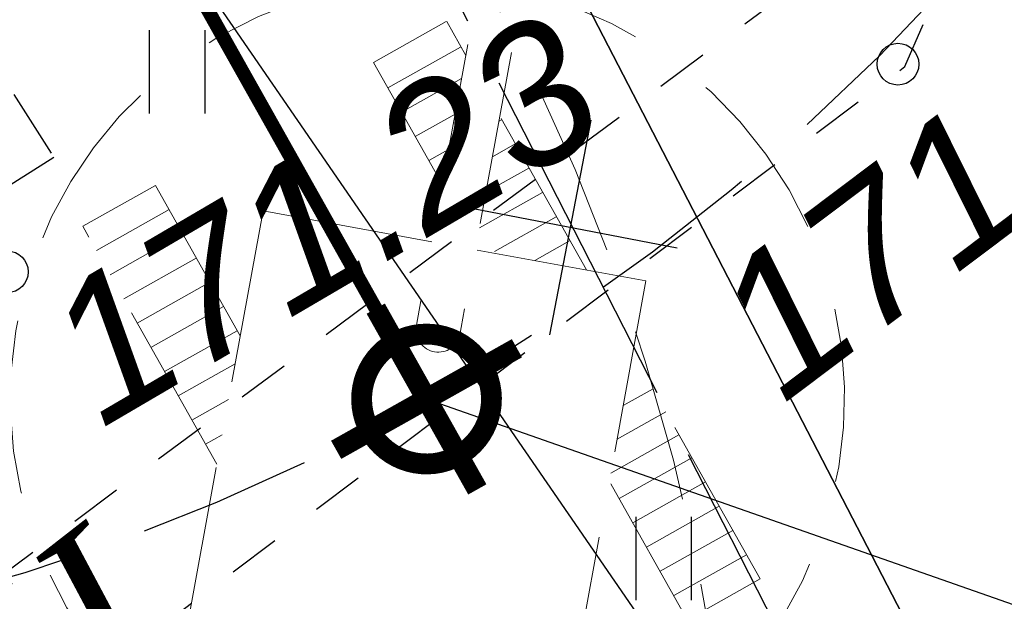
# Model space of a CAD drawing. Header units: metres. Extents: x 2193651 to 2201499, y 493187 to 494493.
# Tile 74 of 76: x 2200209.66 to 2200223.83, y 493770.16 to 493778.53. Entities that reach past the tile are written whole.
import ezdxf

# ---------------------------------------------------------------- set-up
doc = ezdxf.new("R2010")
doc.units = ezdxf.units.M
doc.set_wipeout_variables(frame=1)
for name, pattern in [('1.5_1.5', [1.5, 0.75, -0.75]), ('10_2', [6, 5, -1]), ('2_1', [1.5, 1, -0.5]), ('CENTER', [50.800000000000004, 31.75, -6.35, 6.35, -6.35]), ('H', [0.375, 0.25, -0.125])]:
    doc.linetypes.add(name, pattern=pattern)
for name, color, linetype in [('12492', 7, 'Continuous'), ('contur_line_building', 7, 'Continuous'), ('contur_line_road', 7, 'Continuous'), ('net_electro', 1, 'Continuous'), ('p', 7, 'Continuous'), ('relief_point', 7, 'Continuous'), ('z_text_relief_point', 7, 'Continuous')]:
    doc.layers.add(name, color=color, linetype=linetype)
doc.layers.add('_крестик', color=10, linetype='Continuous', lineweight=35)
doc.layers.add('net_pipeline', color=7, linetype='Continuous', lineweight=30)
doc.layers.add('x_polygon', color=7, linetype='Continuous', true_color=0xffffff)
doc.styles.add('Bm-431', font='timesi.ttf')
doc.styles.add('D-131', font='ariali.ttf')

# ---------------------------------------------------------------- blocks, each defined once
blk = doc.blocks.new('фкцупфукпфукпфукфуп')
at = {"layer": '_крестик', "color": 7, "linetype": 'Continuous', "lineweight": 25, "ltscale": 0.4}
for p, q in [((16823.48394905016, 10797.69752511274), (16821.77435887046, 10795.06189781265)), ((16823.94696761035, 10795.52491637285), (16821.31134031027, 10797.23450655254))]:
    blk.add_line(p, q, dxfattribs=at)
blk = doc.blocks.new('ыекокеыоыкеоекыоыке')
at = {"color": 7, "linetype": 'H', "lineweight": 0, "ltscale": 10}
for points in [[(2196458.255303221, 493504.6059089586), (2196464.062003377, 493509.4253353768)], [(2196457.176758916, 493505.7758984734), (2196457.177115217, 493506.9746275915)], [(2196461.105876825, 493506.9718189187), (2196457.177115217, 493506.9746275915)], [(2196457.575827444, 493505.7756131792), (2196457.576684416, 493506.9743419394)], [(2196457.975827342, 493505.7753272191), (2196457.976684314, 493506.9740559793)], [(2196458.37582724, 493505.7750412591), (2196458.376684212, 493506.9737700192)], [(2196458.775827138, 493505.774755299), (2196458.77668411, 493506.9734840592)], [(2196459.175827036, 493505.7744693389), (2196459.176684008, 493506.9731980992)], [(2196459.575826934, 493505.7741833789), (2196459.576683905, 493506.9729121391)], [(2196459.97601282, 493506.0340580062), (2196459.976684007, 493506.9729121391)], [(2196460.376250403, 493506.3662459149), (2196460.376683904, 493506.972626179)], [(2196460.776487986, 493506.6984338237), (2196460.776684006, 493506.972626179)], [(2196459.66282717, 493505.7741211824), (2196457.176758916, 493505.7758984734)], [(2196461.831520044, 493500.2970935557), (2196467.6382202, 493505.116519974)], [(2196459.830532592, 493502.7079891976), (2196458.255303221, 493504.6059089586)], [(2196440.304059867, 493486.4877695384), (2196460.770221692, 493503.4900158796)], [(2196440.712803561, 493485.9956211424), (2196461.219296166, 493503.0295823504)], [(2196457.173368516, 493500.9746287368), (2196457.173682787, 493502.1733578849)], [(2196457.681941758, 493502.1729945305), (2196457.173682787, 493502.1733578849)], [(2196457.593126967, 493500.973533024), (2196457.593984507, 493502.1730574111)], [(2196459.183539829, 493502.1718812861), (2196457.681941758, 493502.1729945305)], [(2196457.993276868, 493501.1830713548), (2196457.993984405, 493502.1727714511)], [(2196458.393514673, 493501.515568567), (2196458.393984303, 493502.172485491)], [(2196458.793752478, 493501.8480657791), (2196458.793984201, 493502.1721995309)], [(2196460.256290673, 493502.1950133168), (2196461.831520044, 493500.2970935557)], [(2196466.349795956, 493502.1665684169), (2196464.131842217, 493502.168212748)], [(2196464.372393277, 493500.9694821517), (2196464.373250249, 493502.1682109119)], [(2196464.772393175, 493500.9691961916), (2196464.773250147, 493502.1679249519)], [(2196465.172393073, 493500.9689102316), (2196465.173250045, 493502.1676389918)], [(2196465.572392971, 493500.9686242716), (2196465.573249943, 493502.1673530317)], [(2196465.972392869, 493500.9683383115), (2196465.973249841, 493502.1670670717)], [(2196466.372392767, 493500.9680523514), (2196466.373249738, 493502.1667811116)], [(2196459.993126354, 493500.9718172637), (2196459.993869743, 493502.0116673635)], [(2196463.993125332, 493500.9689576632), (2196463.993928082, 493502.0918420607)], [(2196460.393127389, 493500.9731225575), (2196460.393854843, 493501.9906828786)], [(2196463.613857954, 493500.9692288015), (2196463.614435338, 493501.7768718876)], [(2196459.593127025, 493500.9728988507), (2196459.593631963, 493501.6792051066)], [(2196460.793128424, 493500.9744278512), (2196460.793538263, 493501.5477089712)], [(2196463.234590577, 493500.9694999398), (2196463.234942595, 493501.4619017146)], [(2196459.193126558, 493500.9723891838), (2196459.193394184, 493501.3467428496)], [(2196457.734451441, 493500.9680523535), (2196457.17495871, 493500.9680523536)], [(2196461.274639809, 493500.9680523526), (2196458.737504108, 493500.9680523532)], [(2196458.79312666, 493500.9726751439), (2196458.793156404, 493501.014280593)], [(2196466.372392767, 493500.9680523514), (2196462.639926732, 493500.9680523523)]]:
    blk.add_lwpolyline(points, dxfattribs=at)
at = {"color": 7, "lineweight": 0, "const_width": 0.3}
for points in [[(2196461.766649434, 493505.373085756), (2196461.766649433, 493502.3904105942)], [(2196463.257987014, 493503.8817481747), (2196460.275311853, 493503.8817481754)]]:
    blk.add_lwpolyline(points, dxfattribs=at)
blk.add_lwpolyline([(2196460.832648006, 493503.8724078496, 399.9991666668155), (2196460.832601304, 493503.8817481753, 0.002500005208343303)], format="xyb", close=True, dxfattribs=at)
at = {"color": 7, "linetype": 'H', "lineweight": 0, "ltscale": 10}
blk.add_lwpolyline([(2196460.770221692, 493503.4900158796, -0.9404078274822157), (2196461.219296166, 493503.0295823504)], format="xyb", dxfattribs=at)
blk.add_circle((2196461.766649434, 493503.8817481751), 30, dxfattribs=at)
blk.add_arc((2196461.759120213, 493503.862415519), 6.000000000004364, 179.5763884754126, 179.0034306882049, dxfattribs=at)
blk = doc.blocks.new('екокеыоекыокнывлвнел')
at = {"color": 7, "linetype": 'H', "ltscale": 10}
blk.add_circle((2196776.70452173, 493863.9603168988), 30, dxfattribs=at)
blk = doc.blocks.new('330')
h = blk.add_hatch(color=0)
edge = h.paths.add_edge_path()
edge.add_arc((0, 0), 0.15, 0, 360.0002688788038)
at = {"color": 0}
blk.add_circle((0, 0), 0.15, dxfattribs=at)
blk = doc.blocks.new('ж9итдщд')
at = {"layer": 'x_polygon', "true_color": 0x5d5d5d}
h = blk.add_hatch(dxfattribs=at)
h.set_pattern_fill('401', color=251, style=0, pattern_type=2)
h.set_pattern_definition([(270, (-2190797.487928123, -493802.6342481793), (14, -14), [1.2, -12.8]), (270, (-2190796.687928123, -493802.6342481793), (14, -14), [1.2, -12.8]), (270, (-2190803.687928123, -493795.6342481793), (14, -14), [1.2, -12.8]), (270, (-2190804.487928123, -493795.6342481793), (14, -14), [1.2, -12.8])])
h.paths.add_polyline_path([(2197118.482391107, 493878.5791472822), (2197153.647923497, 493898.0932788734), (2197179.149050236, 493851.45633283), (2197191.292714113, 493827.436632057), (2197156.409879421, 493808.1795646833), (2197141.866022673, 493834.8451821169), (2197115.548580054, 493820.2991171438), (2197088.94697121, 493805.8680165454), (2197087.843013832, 493802.9178960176), (2197095.857241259, 493787.362252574), (2197094.248981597, 493786.6370120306), (2197054.902071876, 493766.6037518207), (2197062.952071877, 493752.3157518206), (2197074.418071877, 493731.7997518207), (2197081.834071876, 493718.5717518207), (2197082.946438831, 493716.1800190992), (2197115.370756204, 493729.7583450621), (2197156.325428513, 493746.3170802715), (2197158.292399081, 493750.9345210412), (2197146.893818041, 493774.5215897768), (2197150.992168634, 493776.8192781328), (2197154.213650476, 493778.5860735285), (2197149.331339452, 493787.2722867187), (2197191.306928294, 493810.8657532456), (2197204.441469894, 493787.4978383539), (2197202.710010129, 493786.5246265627), (2197193.683990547, 493781.4513185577), (2197198.501299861, 493773.4866632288), (2197203.228792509, 493765.9560405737), (2197220.887292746, 493779.0590191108), (2197223.466029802, 493784.6036106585), (2197220.10908549, 493782.8535238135), (2197216.315625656, 493790.1299818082), (2197216.296374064, 493790.1669094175), (2197202.495839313, 493816.6385252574), (2197217.2452055, 493824.3278609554), (2197231.045740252, 493797.8562451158), (2197234.858451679, 493790.5428595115), (2197225.855380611, 493785.8492587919), (2197222.396269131, 493777.8553237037), (2197204.345659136, 493764.2763083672), (2197208.896180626, 493757.4558343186), (2197207.633306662, 493748.8218482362), (2197197.503109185, 493742.1471872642), (2197197.970908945, 493737.1420335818), (2197215.365680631, 493719.2995584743), (2197218.509997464, 493725.4470841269), (2197213.316511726, 493733.6581882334), (2197217.523821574, 493736.3192924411), (2197222.717307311, 493728.1081883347), (2197225.488782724, 493725.2942564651), (2197227.71603616, 493729.8112623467), (2197245.729923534, 493721.3288861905), (2197239.69993604, 493705.2048781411), (2197245.09459845, 493702.7484544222), (2197249.406468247, 493703.8635234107), (2197258.781097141, 493702.6581505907), (2197266.924771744, 493705.63590078), (2197274.88819435, 493683.8572026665), (2197266.744519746, 493680.8794524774), (2197214.865504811, 493661.9097914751), (2197217.172980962, 493655.6479958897), (2197217.960617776, 493655.8662336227), (2197218.525486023, 493654.179279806), (2197216.582663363, 493653.4127531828), (2197201.073975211, 493647.61617124), (2197121.757794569, 493619.0197337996), (2197119.668543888, 493618.2892068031), (2197120.487772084, 493616.8389607), (2197131.224609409, 493620.2075701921), (2197217.523216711, 493652.0992503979), (2197288.714643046, 493682.0788858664), (2197288.07608128, 493683.4989210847), (2197276.665506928, 493709.3793923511), (2197261.618210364, 493744.2182982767), (2197251.128820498, 493769.2491112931), (2197240.337151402, 493794.0630666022), (2197212.67456355, 493855.2950421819), (2197200.544028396, 493881.1830262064), (2197191.484699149, 493902.3787086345), (2197185.027401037, 493917.046885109), (2197167.949867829, 493955.7071833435), (2197156.902195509, 493981.8638829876), (2197136.663496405, 494027.137526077), (2197120.074423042, 494062.7725628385), (2197117.454071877, 494073.9517518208), (2197111.652071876, 494083.5837518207), (2197105.822716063, 494086.6425701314), (2197100.981310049, 494086.5330812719), (2197082.34211414, 494075.2069532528), (2197062.367509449, 494062.7355482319), (2197061.419319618, 494054.9332840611), (2197072.313604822, 494060.0815920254), (2197072.748160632, 494048.7523557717), (2197072.969111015, 494042.9919930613), (2197070.84173265, 494034.4940961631), (2197047.704815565, 494019.5419896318), (2197030.25551902, 494007.3925501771), (2197025.720191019, 494004.2347327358), (2196987.865467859, 493986.2800271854), (2196960.220693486, 493976.9958687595), (2196946.216886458, 493975.0930666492), (2196938.054481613, 493977.7248222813), (2196972.343943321, 493915.6135282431), (2196974.83505277, 493916.96010856), (2196973.74370396, 493919.7116459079), (2196981.258295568, 493923.9498529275), (2196983.587759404, 493920.0489475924), (2196987.038129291, 493921.930232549), (2196985.140414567, 493925.3979005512), (2196992.807224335, 493929.5332644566), (2197006.92659609, 493937.0663475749), (2197008.939504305, 493935.6890461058), (2197011.766297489, 493935.0957409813), (2197020.077389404, 493939.3071028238), (2197018.451180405, 493942.0945566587), (2197016.215934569, 493946.0295947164), (2197010.177441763, 493942.5995094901), (2197011.012689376, 493941.1290980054), (2197010.064848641, 493940.5906897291), (2197007.894610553, 493944.4112849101), (2197004.126568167, 493942.2708987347), (2197003.485039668, 493943.4002774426), (2197005.119748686, 493944.3288520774), (2196999.711849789, 493953.8491865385), (2196998.317344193, 493953.057056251), (2196997.631744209, 493954.2640205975), (2197001.337919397, 493956.3692639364), (2196998.888095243, 493960.6820563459), (2196999.956390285, 493961.2888870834), (2197000.902435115, 493959.623422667), (2197004.746841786, 493961.8071865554), (2197001.669503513, 493967.224686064), (2197002.743140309, 493967.8345511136), (2197003.677799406, 493966.1891307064), (2197006.534097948, 493967.8116129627), (2197004.591909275, 493971.2307385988), (2197009.468288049, 493974.000700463), (2197011.410476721, 493970.5815748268), (2197013.777925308, 493971.9263723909), (2197012.913865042, 493973.4475071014), (2197013.984402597, 493974.0556116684), (2197017.015241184, 493968.7199725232), (2197020.920219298, 493970.9381432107), (2197020.048291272, 493972.4731287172), (2197021.144929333, 493973.0960593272), (2197023.590553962, 493968.7906599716), (2197026.98177425, 493970.7169973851), (2197027.626640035, 493969.5817435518), (2197026.269910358, 493968.8110713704), (2197031.716535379, 493959.2225615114), (2197033.074197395, 493959.9937632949), (2197033.687883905, 493958.9133990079), (2197030.014038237, 493956.8265200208), (2197032.20035474, 493952.9776195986), (2197031.271283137, 493952.4498728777), (2197030.45069865, 493953.8944706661), (2197024.293351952, 493950.3968720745), (2197026.43368989, 493946.628914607), (2197028.117026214, 493943.7055998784), (2197031.205990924, 493943.2957892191), (2197033.572937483, 493941.3685435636), (2197034.50678954, 493938.2517944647), (2197034.217658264, 493935.9988536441), (2197032.996793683, 493934.0741581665), (2197014.956509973, 493923.5293266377), (2196997.053528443, 493911.8619683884), (2196996.345642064, 493912.9943488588), (2196982.560229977, 493903.9987954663), (2196980.924528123, 493906.3359902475), (2196978.364717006, 493904.7076106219), (2196983.480071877, 493895.4417518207), (2196993.596052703, 493877.2010588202), (2197003.950460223, 493881.9477710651), (2197015.710709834, 493881.5748960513), (2197026.091697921, 493868.9586689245), (2197033.593618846, 493864.7641574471), (2197042.103989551, 493868.291264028), (2197054.770971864, 493873.9836866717), (2197062.204178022, 493875.5862612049), (2197076.185569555, 493872.1883125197), (2197085.883369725, 493867.4003810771), (2197112.021284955, 493821.3980122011), (2197114.776774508, 493822.4747588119), (2197092.306874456, 493863.8114687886)])
h.paths.add_polyline_path([(2197073.232548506, 494000.5430154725), (2197078.907491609, 494003.8044842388), (2197082.940031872, 493996.7878796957), (2197077.26508877, 493993.5264109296)])
h.paths.add_polyline_path([(2197126.717153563, 493940.088239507), (2197128.655379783, 493934.8098093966), (2197122.639498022, 493932.6007927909), (2197120.701271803, 493937.8792229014), (2197119.061055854, 493937.260694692), (2197116.576754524, 493943.3228683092), (2197114.858923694, 493942.6188948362), (2197108.467742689, 493958.2146071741), (2197117.73291581, 493962.011509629)])
h.paths.add_polyline_path([(2197208.989434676, 493775.810847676), (2197200.995377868, 493770.765616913), (2197198.012685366, 493775.6220184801), (2197206.162468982, 493780.634137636), (2197207.169334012, 493781.2533599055), (2197210.155803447, 493776.54696949)])
h.paths.add_polyline_path([(2197160.883421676, 493935.1978376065), (2197164.785705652, 493937.2642278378), (2197167.425884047, 493932.2783710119), (2197163.523600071, 493930.2119807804)])
h.paths.add_polyline_path([(2197233.748370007, 493736.0412239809), (2197231.117291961, 493740.7559871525), (2197238.554000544, 493744.9060494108), (2197241.185078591, 493740.1912862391)])
h.paths.add_polyline_path([(2197239.082579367, 493774.3939158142), (2197241.030234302, 493770.2886241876), (2197235.381230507, 493767.6085928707), (2197233.433575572, 493771.7138844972)])
h.paths.add_polyline_path([(2197208.303664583, 493837.5984266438), (2197212.115581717, 493839.8114638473), (2197215.058850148, 493834.7417364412), (2197211.246933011, 493832.5286992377)])
h.paths.add_polyline_path([(2197076.562639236, 493984.2423064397), (2197077.321408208, 493982.3918282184), (2197075.470929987, 493981.6330592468), (2197074.712161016, 493983.483537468)])
at = {"layer": 'contur_line_building', "color": 251, "linetype": '2_1', "lineweight": 30, "true_color": 0x5d5d5d}
blk.add_lwpolyline([(2197207.169334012, 493781.2533599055), (2197210.155803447, 493776.54696949), (2197200.995377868, 493770.765616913), (2197198.012685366, 493775.6220184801), (2197207.169334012, 493781.2533599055)], dxfattribs=at)
at = {"layer": 'contur_line_road', "color": 251, "linetype": '1.5_1.5', "true_color": 0x5d5d5d, "flags": 128}
for points in [[(2197204.344545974, 493764.2754709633), (2197222.396269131, 493777.8553237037), (2197225.855380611, 493785.8492587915)], [(2197203.228792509, 493765.9560405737), (2197220.887292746, 493779.0590191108), (2197223.466029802, 493784.6036106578)]]:
    blk.add_lwpolyline(points, dxfattribs=at)
at = {"layer": 'net_electro', "color": 251, "true_color": 0x5d5d5d, "elevation": 341.6399999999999, "flags": 128}
blk.add_lwpolyline([(2197195.309559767, 493803.7445948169), (2197236.562848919, 493743.7948853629)], dxfattribs=at)
at = {"layer": 'net_pipeline', "color": 251, "linetype": '10_2', "true_color": 0x5d5d5d, "flags": 128}
blk.add_lwpolyline([(2197194.77151922, 493820.3955962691), (2197221.632807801, 493767.6595672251)], dxfattribs=at)
at = {"layer": 'p', "color": 251, "linetype": 'Continuous', "true_color": 0x5d5d5d}
for points in [[(2197058.832071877, 493711.5457518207), (2196916.872071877, 493986.0257518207), (2196938.352071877, 493996.2657518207), (2197077.052071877, 494062.0257518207), (2197090.832071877, 494068.3457518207), (2197096.932071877, 494064.2457518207), (2197117.372071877, 494073.5257518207), (2197223.472071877, 493831.2657518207), (2197197.612071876, 493817.8257518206), (2197228.012071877, 493759.0457518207), (2197070.252071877, 493689.4857518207)], [(2197070.252071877, 493689.4857518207), (2197228.012071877, 493759.0457518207), (2197197.612071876, 493817.8257518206), (2197223.472071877, 493831.2657518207), (2197304.852071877, 493645.4257518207), (2197131.352071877, 493571.3257518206)]]:
    blk.add_lwpolyline(points, close=True, dxfattribs=at)
at = {"layer": 'relief_point', "color": 251, "true_color": 0x5d5d5d, "xscale": 2, "yscale": 2, "zscale": 2, "rotation": 359.4021428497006}
for p in [(2197222.297417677, 493777.89041972, 342.32), (2197209.485558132, 493774.9039410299, 342.46)]:
    blk.add_blockref('330', p, dxfattribs=at)
at = {"layer": '12492', "color": 251, "linetype": 'Continuous', "true_color": 0x5d5d5d, "style": 'Bm-431'}
blk.add_text('Ц', height=2.3, rotation=37.96103377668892, dxfattribs=at).set_placement((2197209.931983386, 493767.9007424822, -366.2))
at = {"layer": 'z_text_relief_point', "color": 251, "true_color": 0x5d5d5d, "style": 'D-131'}
for s, rotation, p in [(' 171.16', 36.95321444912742, (2197220.019424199, 493772.5264235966, 342.32)), (' 171.23', 30.37488092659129, (2197210.167681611, 493772.2522676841, 342.46))]:
    blk.add_text(s, height=2, rotation=rotation, dxfattribs=at).set_placement(p)
at = {"color": 7, "lineweight": 0, "true_color": 0xffffff}
blk.add_wipeout([(2197379.0007610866, 493517.10266345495), (2197495.5120718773, 493517.10266345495), (2197495.5120718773, 494487.36575182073), (2196201.795605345, 494487.36575182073), (2196201.795605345, 493187.3657518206), (2197495.5120718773, 493187.3657518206), (2197495.5120718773, 493517.10266345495), (2196554.680084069, 493517.10266345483), (2196554.680084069, 493858.2491584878), (2197070.7335650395, 494090.36575182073), (2197224.867163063, 494090.3657518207), (2197276.818454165, 493979.6499218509), (2197379.0007610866, 493803.7342076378)], dxfattribs=at)

msp = doc.modelspace()

# ---------------------------------------------------------------- block references
at = {"color": 1, "lineweight": 100}
msp.add_blockref('ж9итдщд', (3000, 0), dxfattribs=at)

# ---------------------------------------------------------------- next in the draw order: linework, layer by layer
at = {"color": 7, "lineweight": 25}
msp.add_line((2200266.753689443, 493755.0912602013), (2200215.516004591, 493773.0740646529), dxfattribs=at)
at = {"color": 5, "linetype": 'CENTER', "lineweight": 18, "ltscale": 0.25, "const_width": 0.2}
msp.add_lwpolyline([(2200200.816606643, 493799.2260454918), (2200215.516017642, 493773.0740414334)], dxfattribs=at)

# ---------------------------------------------------------------- next in the draw order: block references
at = {"color": 4, "lineweight": 158}
msp.add_blockref('екокеыоекыокнывлвнел', (3424.112071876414, -64.73424817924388), dxfattribs=at)
at = {"color": 4, "lineweight": 158, "xscale": -1, "rotation": 119.3392911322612}
for p in [(1554196.225257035, 2650309.521414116), (1554170.719734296, 2650301.146287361)]:
    msp.add_blockref('ыекокеыоыкеоекыоыке', p, dxfattribs=at)
at = {"layer": '_крестик', "color": 4, "linetype": 'Continuous', "lineweight": 0, "rotation": 22.0484899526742}
msp.add_blockref('фкцупфукпфукпфукфуп', (2188678.115201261, 477453.6718994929), dxfattribs=at)

doc.saveas('drawing.dxf')
